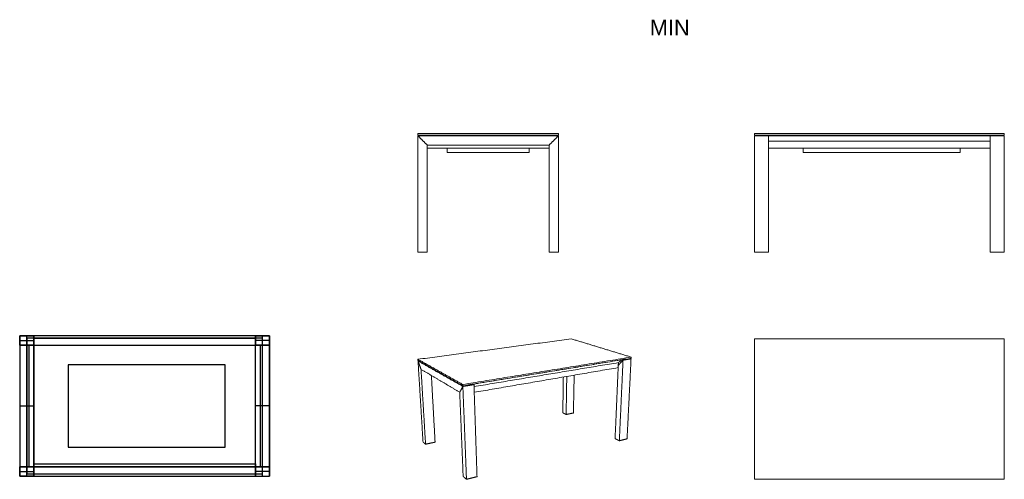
# Model space of a CAD drawing. Header units: millimetres. Extents: x 35223 to 41530, y 0 to 2945.
import ezdxf

# ---------------------------------------------------------------- set-up
doc = ezdxf.new("R2010")
doc.units = ezdxf.units.MM
doc.header["$MEASUREMENT"] = 0
doc.layers.add('2DVýkres$viditelné$čáry', color=18, linetype='Continuous', true_color=0x000000)
doc.layers.add('Výchozí', color=18, linetype='Continuous', true_color=0x000000)

msp = doc.modelspace()

# ---------------------------------------------------------------- linework, layer by layer
at = {"layer": '2DVýkres$viditelné$čáry', "lineweight": 13}
for points in [[(37774, 2216.2), (38224, 2216.2), (38674, 2216.2)], [(37774, 2206.2), (37774, 2211.2), (37774, 2216.2)], [(38674, 2206.2), (38674, 2211.2), (38674, 2216.2)], [(39930.2, 2206.2), (39930.2, 2211.2), (39930.2, 2216.2)], [(39930.2, 2216.2), (40730.2, 2216.2), (41530.2, 2216.2)], [(41530.2, 2206.2), (41530.2, 2211.2), (41530.2, 2216.2)], [(37774, 2206.2), (38224, 2206.2), (38674, 2206.2)], [(38674, 2201.2), (38224, 2201.2), (37774, 2201.2)], [(37774, 2201.2), (37774, 1828.7), (37774, 1456.2)], [(37774, 2201.2), (37804, 2171.2), (37834, 2141.2)], [(37789, 2201.2), (37789, 2203.7), (37789, 2206.2)], [(38674, 2201.2), (38644, 2171.2), (38614, 2141.2)], [(38659, 2201.2), (38659, 2203.7), (38659, 2206.2)], [(38674, 2201.2), (38674, 1828.7), (38674, 1456.2)], [(39930.2, 2206.2), (40730.2, 2206.2), (41530.2, 2206.2)], [(39930.2, 2201.2), (39930.2, 1828.7), (39930.2, 1456.2)], [(40020.2, 2201.2), (39975.2, 2201.2), (39930.2, 2201.2)], [(39975.2, 2201.2), (39975.2, 2203.7), (39975.2, 2206.2)], [(40020.2, 2206.2), (40020.2, 2203.7), (40020.2, 2201.2)], [(40020.2, 2201.2), (40730.2, 2201.2), (41440.2, 2201.2)], [(40020.2, 2201.2), (40020.2, 1828.7), (40020.2, 1456.2)], [(40020.2, 2166.2), (40730.2, 2166.2), (41440.2, 2166.2)], [(41440.2, 2206.2), (41440.2, 2203.7), (41440.2, 2201.2)], [(41440.2, 2201.2), (41485.2, 2201.2), (41530.2, 2201.2)], [(41440.2, 2201.2), (41440.2, 1828.7), (41440.2, 1456.2)], [(41485.2, 2201.2), (41485.2, 2203.7), (41485.2, 2206.2)], [(41530.2, 2201.2), (41530.2, 1828.7), (41530.2, 1456.2)], [(38614, 2141.2), (38224, 2141.2), (37834, 2141.2)], [(37834, 2141.2), (37834, 1798.7), (37834, 1456.2)], [(38614, 2121.2), (38224, 2121.2), (37834, 2121.2)], [(37961, 2095.2), (37961, 2108.2), (37961, 2121.2)], [(37961, 2095.2), (38224, 2095.2), (38487, 2095.2)], [(38487, 2095.2), (38487, 2108.2), (38487, 2121.2)], [(38614, 2141.2), (38614, 1798.7), (38614, 1456.2)], [(41440.2, 2121.2), (40730.2, 2121.2), (40020.2, 2121.2)], [(40241.2, 2095.2), (40241.2, 2108.2), (40241.2, 2121.2)], [(40241.2, 2095.2), (40744.2, 2095.2), (41247.2, 2095.2)], [(41247.2, 2095.2), (41247.2, 2108.2), (41247.2, 2121.2)], [(37774, 1456.2), (37804, 1456.2), (37834, 1456.2)], [(38614, 1456.2), (38644, 1456.2), (38674, 1456.2)], [(40020.2, 1456.2), (39975.2, 1456.2), (39930.2, 1456.2)], [(41440.2, 1456.2), (41485.2, 1456.2), (41530.2, 1456.2)], [(38757, 900), (38265.5, 834.5), (37774, 769)], [(39139.9, 782.9), (38948.4, 841.5), (38757, 900)], [(39930.2, 900), (39930.2, 450), (39930.2, 0)], [(41530.2, 900), (40730.2, 900), (39930.2, 900)], [(41530.2, 0), (41530.2, 450), (41530.2, 900)], [(37774, 769), (37917.7, 688.4), (38061.4, 607.7)], [(37774.5, 761.8), (37774.2, 765.4), (37774, 769)], [(37774.5, 761.8), (37918.1, 680.5), (38061.8, 599.3)], [(37779.7, 758.8), (37777.2, 758.5), (37774.7, 758.1)], [(37774.7, 758.1), (37918.3, 676.6), (38061.9, 595.1)], [(37774.7, 758.1), (37784.3, 731.5), (37793.9, 704.8)], [(37774.7, 758.1), (37790.7, 498.5), (37806.7, 238.9)], [(38061.4, 607.7), (38600.7, 695.3), (39139.9, 782.9)], [(38061.8, 599.3), (38600.7, 687.5), (39139.5, 775.8)], [(38127.4, 609.9), (38604, 688), (39080.6, 766)], [(39057.4, 729.9), (39072.6, 746.8), (39087.9, 763.7)], [(39080.6, 766), (39069.4, 756.9), (39058.1, 747.7)], [(39087.9, 763.7), (39076.1, 505.4), (39064.3, 247.2)], [(39080.6, 766), (39093.6, 768.1), (39106.5, 770.2)], [(39080.6, 766.1), (39080.6, 766.1), (39080.6, 766)], [(39087.9, 763.7), (39084.2, 764.8), (39080.6, 766)], [(39087.9, 763.7), (39113.6, 767.9), (39139.3, 772.2)], [(39106.5, 770.2), (39106.5, 770.3), (39106.5, 770.3)], [(39139.3, 772.2), (39126.6, 515.9), (39113.8, 259.7)], [(39131.8, 774.5), (39135.6, 773.3), (39139.3, 772.2)], [(39139.5, 775.8), (39139.7, 779.3), (39139.9, 782.9)], [(37793.9, 704.8), (37917.8, 631.4), (38041.8, 558)], [(37793.9, 704.8), (37808.4, 465), (37822.9, 225.1)], [(38133.6, 594), (38595.8, 670.9), (39058.1, 747.7)], [(39056.7, 715.7), (38595.8, 636.5), (38134.8, 557.4)], [(39056.7, 715.7), (39046.9, 488.1), (39037, 260.6)], [(39057.4, 729.9), (39057, 722.8), (39056.7, 715.7)], [(39058.1, 747.7), (39057.7, 738.8), (39057.4, 729.9)], [(37860.3, 665.5), (37872.1, 451.7), (37883.9, 238)], [(38705.5, 655.3), (38703.8, 540.6), (38702.1, 425.8)], [(38727.5, 659.1), (38725.5, 537.2), (38723.5, 415.3)], [(38774.9, 667.3), (38772.4, 546.2), (38770, 425.1)], [(38061.9, 595.1), (38051.9, 576.5), (38041.8, 558)], [(38061.8, 599.3), (38061.6, 603.5), (38061.4, 607.7)], [(38133.2, 606.8), (38097.5, 601), (38061.9, 595.1)], [(38061.9, 595.1), (38073.5, 297.6), (38085, 0)], [(38091.9, 604.2), (38092, 604.2), (38092.1, 604.1)], [(38092.1, 604.1), (38109.8, 607), (38127.4, 609.9)], [(38092.1, 604.1), (38092.1, 604.2), (38092.1, 604.3)], [(38127.4, 610.1), (38127.4, 610), (38127.4, 609.9)], [(38133.2, 606.8), (38130.3, 608.4), (38127.4, 609.9)], [(38133.2, 606.8), (38142.8, 311.9), (38152.5, 17)], [(38041.8, 558), (38052.7, 288.1), (38063.7, 18.3)], [(38702.1, 425.8), (38712.8, 420.5), (38723.5, 415.3)], [(38723.5, 415.3), (38746.8, 420.2), (38770, 425.1)], [(39037, 260.6), (39050.7, 253.9), (39064.3, 247.2)], [(39064.3, 247.2), (39089, 253.4), (39113.8, 259.7)], [(37822.9, 225.1), (37814.8, 232), (37806.7, 238.9)], [(37883.9, 238), (37853.4, 231.5), (37822.9, 225.1)], [(38085, 0), (38074.4, 9.2), (38063.7, 18.3)], [(38152.5, 17), (38118.8, 8.5), (38085, 0)], [(39930.2, 0), (40730.2, 0), (41530.2, 0)]]:
    msp.add_open_spline(points, degree=2, dxfattribs=at)
at = {"layer": 'Výchozí'}
for p, q in [((35223, 890), (35313, 890)), ((35268, 20, 745), (35268, 920, 745)), ((35268, 860), (35268, 920)), ((36823, 890), (36733, 890)), ((36778, 860), (36778, 920)), ((36778, 20, 745), (36778, 920, 745)), ((35268, 80, 685), (35268, 860, 685)), ((36778, 80, 685), (36778, 860, 685)), ((35223, 470, 745), (35313, 470, 745)), ((35223, 470, 685), (35313, 470, 685)), ((36823, 470, 745), (36733, 470, 745)), ((36823, 470, 685), (36733, 470, 685)), ((35268, 20), (35268, 80)), ((36778, 20), (36778, 80)), ((35223, 50), (35313, 50)), ((36823, 50), (36733, 50))]:
    msp.add_line(p, q, dxfattribs=at)
at = {"layer": 'Výchozí', "extrusion": (1, 0, 0)}
msp.add_lwpolyline([(80, 710), (35, 745)], dxfattribs=at)
at = {"layer": 'Výchozí'}
for points, degree in [([(35313, 920, 745), (35268, 920, 745), (35223, 920, 745)], 2), ([(35223, 920, 745), (35223, 470, 745), (35223, 20, 745)], 2), ([(35223, 920, 745), (35223, 900, 725), (35223, 880, 705), (35223, 860, 685)], 3), ([(35223, 920, 745), (35223, 920, 372.5), (35223, 920)], 2), ([(35223, 860), (35223, 890), (35223, 920)], 2), ([(35313, 920, 745), (35268, 920, 745), (35223, 920, 745)], 2), ([(35223, 920), (35268, 920), (35313, 920)], 2), ([(35223, 920, 745), (35223, 900, 725), (35223, 880, 705), (35223, 860, 685)], 3), ([(35223, 920, 372.5), (35268, 920, 372.5), (35313, 920, 372.5)], 2), ([(35223, 860, 372.5), (35223, 890, 372.5), (35223, 920, 372.5)], 2), ([(36823, 920, 750), (36023, 920, 750), (35223, 920, 750)], 2), ([(35223, 920, 750), (35223, 920, 755), (35223, 920, 760)], 2), ([(36823, 920, 760), (36023, 920, 760), (35223, 920, 760)], 2), ([(35223, 920, 750), (35223, 470, 750), (35223, 20, 750)], 2), ([(35223, 920, 760), (35223, 470, 760), (35223, 20, 760)], 2), ([(35223, 890, 715), (35223, 470, 715), (35223, 50, 715)], 2), ([(35223, 890, 715), (35223, 890, 357.5), (35223, 890)], 2), ([(35268, 920, 745), (35268, 920, 372.5), (35268, 920)], 2), ([(36778, 905, 745), (36023, 905, 745), (35268, 905, 745)], 2), ([(35268, 905, 745), (35268, 905, 747.5), (35268, 905, 750)], 2), ([(36778, 905, 750), (36023, 905, 750), (35268, 905, 750)], 2), ([(35268, 905, 745), (35268, 470, 745), (35268, 35, 745)], 2), ([(35268, 905, 750), (35268, 470, 750), (35268, 35, 750)], 2), ([(35313, 20, 745), (35313, 470, 745), (35313, 920, 745)], 2), ([(35313, 860, 685), (35313, 880, 705), (35313, 900, 725), (35313, 920, 745)], 3), ([(35313, 920, 745), (35313, 920, 372.5), (35313, 920)], 2), ([(35313, 920), (35313, 890), (35313, 860)], 2), ([(35313, 860, 685), (35313, 880, 705), (35313, 900, 725), (35313, 920, 745)], 3), ([(35313, 920, 372.5), (35313, 890, 372.5), (35313, 860, 372.5)], 2), ([(35313, 860, 710), (35313, 882.5, 727.5), (35313, 905, 745)], 2), ([(35313, 905, 745), (36023, 905, 745), (36733, 905, 745)], 2), ([(35313, 905, 745), (35313, 905, 747.5), (35313, 905, 750)], 2), ([(35313, 905, 750), (36023, 905, 750), (36733, 905, 750)], 2), ([(35313, 905, 750), (35313, 882.6, 750), (35313, 860.3, 750)], 2), ([(35313, 50, 715), (35313, 470, 715), (35313, 890, 715)], 2), ([(35313, 890, 715), (35313, 890, 357.5), (35313, 890)], 2), ([(36733, 920, 745), (36778, 920, 745), (36823, 920, 745)], 2), ([(36733, 920, 745), (36733, 920, 372.5), (36733, 920)], 2), ([(36823, 920), (36778, 920), (36733, 920)], 2), ([(36733, 920), (36733, 890), (36733, 860)], 2), ([(36733, 860, 685), (36733, 880, 705), (36733, 900, 725), (36733, 920, 745)], 3), ([(36823, 920, 372.5), (36778, 920, 372.5), (36733, 920, 372.5)], 2), ([(36733, 920, 372.5), (36733, 890, 372.5), (36733, 860, 372.5)], 2), ([(36733, 20, 745), (36733, 470, 745), (36733, 920, 745)], 2), ([(36733, 920, 745), (36778, 920, 745), (36823, 920, 745)], 2), ([(36733, 860, 685), (36733, 880, 705), (36733, 900, 725), (36733, 920, 745)], 3), ([(36733, 860, 710), (36733, 882.5, 727.5), (36733, 905, 745)], 2), ([(36733, 905, 745), (36733, 905, 747.5), (36733, 905, 750)], 2), ([(36733, 905, 750), (36733, 882.6, 750), (36733, 860.3, 750)], 2), ([(36733, 890, 715), (36733, 890, 357.5), (36733, 890)], 2), ([(36733, 50, 715), (36733, 470, 715), (36733, 890, 715)], 2), ([(36778, 920, 745), (36778, 920, 372.5), (36778, 920)], 2), ([(36778, 35, 745), (36778, 470, 745), (36778, 905, 745)], 2), ([(36778, 905, 745), (36778, 905, 747.5), (36778, 905, 750)], 2), ([(36778, 35, 750), (36778, 470, 750), (36778, 905, 750)], 2), ([(36823, 920, 745), (36823, 920, 372.5), (36823, 920)], 2), ([(36823, 860), (36823, 890), (36823, 920)], 2), ([(36823, 920, 745), (36823, 900, 725), (36823, 880, 705), (36823, 860, 685)], 3), ([(36823, 860, 372.5), (36823, 890, 372.5), (36823, 920, 372.5)], 2), ([(36823, 920, 745), (36823, 470, 745), (36823, 20, 745)], 2), ([(36823, 920, 745), (36823, 900, 725), (36823, 880, 705), (36823, 860, 685)], 3), ([(36823, 20, 750), (36823, 470, 750), (36823, 920, 750)], 2), ([(36823, 920, 750), (36823, 920, 755), (36823, 920, 760)], 2), ([(36823, 20, 760), (36823, 470, 760), (36823, 920, 760)], 2), ([(36823, 890, 715), (36823, 890, 357.5), (36823, 890)], 2), ([(36823, 890, 715), (36823, 470, 715), (36823, 50, 715)], 2), ([(35313, 860, 685), (35268, 860, 685), (35223, 860, 685)], 2), ([(35223, 860, 685), (35223, 470, 685), (35223, 80, 685)], 2), ([(35313, 860), (35268, 860), (35223, 860)], 2), ([(35223, 860, 685), (35268, 860, 685), (35313, 860, 685)], 2), ([(35223, 860, 685), (35223, 860, 342.5), (35223, 860)], 2), ([(35313, 860, 372.5), (35268, 860, 372.5), (35223, 860, 372.5)], 2), ([(35268, 860, 685), (35268, 860, 342.5), (35268, 860)], 2), ([(35283, 80, 685), (35283, 470, 685), (35283, 860, 685)], 2), ([(35283, 860, 685), (35283, 860, 675), (35283, 860, 665)], 2), ([(35283, 80, 665), (35283, 470, 665), (35283, 860, 665)], 2), ([(35283, 860, 685), (35298, 860, 685), (35313, 860, 685)], 2), ([(35283, 860, 665), (35298, 860, 665), (35313, 860, 665)], 2), ([(35313, 860.3, 750), (36023, 860.3, 750), (36733, 860.3, 750)], 2), ([(35313, 860.3, 750), (35313, 860.1, 730), (35313, 860, 710)], 2), ([(35313, 860, 710), (36023, 860, 710), (36733, 860, 710)], 2), ([(35313, 860, 685), (35313, 860, 675), (35313, 860, 665)], 2), ([(35313, 860, 685), (35313, 470, 685), (35313, 80, 685)], 2), ([(35313, 860, 665), (35313, 470, 665), (35313, 80, 665)], 2), ([(35313, 80, 685), (35313, 470, 685), (35313, 860, 685)], 2), ([(35313, 860, 685), (35313, 860, 342.5), (35313, 860)], 2), ([(36733, 860.3, 750), (36733, 860.1, 730), (36733, 860, 710)], 2), ([(36733, 860), (36778, 860), (36823, 860)], 2), ([(36823, 860, 685), (36778, 860, 685), (36733, 860, 685)], 2), ([(36733, 860, 685), (36733, 860, 342.5), (36733, 860)], 2), ([(36733, 860, 372.5), (36778, 860, 372.5), (36823, 860, 372.5)], 2), ([(36733, 860, 685), (36778, 860, 685), (36823, 860, 685)], 2), ([(36733, 80, 685), (36733, 470, 685), (36733, 860, 685)], 2), ([(36733, 80, 685), (36733, 470, 685), (36733, 860, 685)], 2), ([(36733, 860, 685), (36733, 860, 675), (36733, 860, 665)], 2), ([(36733, 80, 665), (36733, 470, 665), (36733, 860, 665)], 2), ([(36733, 860, 685), (36748, 860, 685), (36763, 860, 685)], 2), ([(36733, 860, 665), (36748, 860, 665), (36763, 860, 665)], 2), ([(36763, 860, 685), (36763, 860, 675), (36763, 860, 665)], 2), ([(36763, 860, 685), (36763, 470, 685), (36763, 80, 685)], 2), ([(36763, 860, 665), (36763, 470, 665), (36763, 80, 665)], 2), ([(36778, 860, 685), (36778, 860, 342.5), (36778, 860)], 2), ([(36823, 860, 685), (36823, 860, 342.5), (36823, 860)], 2), ([(36823, 860, 685), (36823, 470, 685), (36823, 80, 685)], 2), ([(36540, 733, 639), (36037, 733, 639), (35534, 733, 639)], 2), ([(35534, 733, 639), (35534, 733, 692), (35534, 733, 745)], 2), ([(36540, 733, 745), (36037, 733, 745), (35534, 733, 745)], 2), ([(35534, 733, 639), (35534, 470, 639), (35534, 207, 639)], 2), ([(35534, 733, 745), (35534, 470, 745), (35534, 207, 745)], 2), ([(36540, 207, 639), (36540, 470, 639), (36540, 733, 639)], 2), ([(36540, 733, 639), (36540, 733, 692), (36540, 733, 745)], 2), ([(36540, 207, 745), (36540, 470, 745), (36540, 733, 745)], 2), ([(35223, 470, 685), (35223, 470, 715), (35223, 470, 745)], 2), ([(35313, 470, 685), (35313, 470, 715), (35313, 470, 745)], 2), ([(36733, 470, 685), (36733, 470, 715), (36733, 470, 745)], 2), ([(36823, 470, 685), (36823, 470, 715), (36823, 470, 745)], 2), ([(35534, 207, 639), (36037, 207, 639), (36540, 207, 639)], 2), ([(35534, 207, 745), (36037, 207, 745), (36540, 207, 745)], 2), ([(35534, 207, 639), (35534, 207, 692), (35534, 207, 745)], 2), ([(36540, 207, 639), (36540, 207, 692), (36540, 207, 745)], 2), ([(35223, 20), (35223, 50), (35223, 80)], 2), ([(35223, 80), (35268, 80), (35313, 80)], 2), ([(35223, 20, 745), (35223, 40, 725), (35223, 60, 705), (35223, 80, 685)], 3), ([(35223, 80, 685), (35268, 80, 685), (35313, 80, 685)], 2), ([(35223, 80, 685), (35223, 80, 342.5), (35223, 80)], 2), ([(35223, 20, 372.5), (35223, 50, 372.5), (35223, 80, 372.5)], 2), ([(35223, 80, 372.5), (35268, 80, 372.5), (35313, 80, 372.5)], 2), ([(35223, 20, 745), (35223, 40, 725), (35223, 60, 705), (35223, 80, 685)], 3), ([(35313, 80, 685), (35268, 80, 685), (35223, 80, 685)], 2), ([(35268, 80, 685), (35268, 80, 342.5), (35268, 80)], 2), ([(35283, 80, 685), (35283, 80, 675), (35283, 80, 665)], 2), ([(35313, 80, 685), (35298, 80, 685), (35283, 80, 685)], 2), ([(35313, 80, 665), (35298, 80, 665), (35283, 80, 665)], 2), ([(35313, 80, 745), (35313, 90, 745), (35313, 100, 745)], 2), ([(35313, 100, 745), (35313, 100, 705), (35313, 100, 665)], 2), ([(35313, 80, 665), (35313, 90, 665), (35313, 100, 665)], 2), ([(35313, 100, 745), (36023, 100, 745), (36733, 100, 745)], 2), ([(35313, 100, 665), (36023, 100, 665), (36733, 100, 665)], 2), ([(35313, 80, 710), (35313, 79.9, 730), (35313, 79.7, 750)], 2), ([(35313, 80, 710), (36023, 80, 710), (36733, 80, 710)], 2), ([(35313, 35, 745), (35313, 57.5, 727.5), (35313, 80, 710)], 2), ([(35313, 80, 745), (35313, 80, 705), (35313, 80, 665)], 2), ([(36733, 80, 745), (36023, 80, 745), (35313, 80, 745)], 2), ([(36733, 80, 665), (36023, 80, 665), (35313, 80, 665)], 2), ([(35313, 80, 685), (35313, 80, 675), (35313, 80, 665)], 2), ([(35313, 80), (35313, 50), (35313, 20)], 2), ([(35313, 80, 685), (35313, 60, 705), (35313, 40, 725), (35313, 20, 745)], 3), ([(35313, 80, 685), (35313, 80, 342.5), (35313, 80)], 2), ([(35313, 80, 372.5), (35313, 50, 372.5), (35313, 20, 372.5)], 2), ([(35313, 80, 685), (35313, 60, 705), (35313, 40, 725), (35313, 20, 745)], 3), ([(35313, 79.7, 750), (36023, 79.7, 750), (36733, 79.7, 750)], 2), ([(35313, 79.7, 750), (35313, 57.4, 750), (35313, 35, 750)], 2), ([(36733, 100, 745), (36733, 100, 705), (36733, 100, 665)], 2), ([(36733, 100, 745), (36733, 90, 745), (36733, 80, 745)], 2), ([(36733, 100, 665), (36733, 90, 665), (36733, 80, 665)], 2), ([(36733, 80, 710), (36733, 79.9, 730), (36733, 79.7, 750)], 2), ([(36733, 35, 745), (36733, 57.5, 727.5), (36733, 80, 710)], 2), ([(36733, 80, 745), (36733, 80, 705), (36733, 80, 665)], 2), ([(36733, 80, 685), (36733, 60, 705), (36733, 40, 725), (36733, 20, 745)], 3), ([(36733, 80, 685), (36778, 80, 685), (36823, 80, 685)], 2), ([(36823, 80), (36778, 80), (36733, 80)], 2), ([(36733, 80), (36733, 50), (36733, 20)], 2), ([(36823, 80, 685), (36778, 80, 685), (36733, 80, 685)], 2), ([(36733, 80, 685), (36733, 60, 705), (36733, 40, 725), (36733, 20, 745)], 3), ([(36733, 80, 685), (36733, 80, 342.5), (36733, 80)], 2), ([(36823, 80, 372.5), (36778, 80, 372.5), (36733, 80, 372.5)], 2), ([(36733, 80, 372.5), (36733, 50, 372.5), (36733, 20, 372.5)], 2), ([(36763, 80, 685), (36748, 80, 685), (36733, 80, 685)], 2), ([(36733, 80, 685), (36733, 80, 675), (36733, 80, 665)], 2), ([(36763, 80, 665), (36748, 80, 665), (36733, 80, 665)], 2), ([(36733, 79.7, 750), (36733, 57.4, 750), (36733, 35, 750)], 2), ([(36763, 80, 685), (36763, 80, 675), (36763, 80, 665)], 2), ([(36778, 80, 685), (36778, 80, 342.5), (36778, 80)], 2), ([(36823, 20, 745), (36823, 40, 725), (36823, 60, 705), (36823, 80, 685)], 3), ([(36823, 20), (36823, 50), (36823, 80)], 2), ([(36823, 20, 745), (36823, 40, 725), (36823, 60, 705), (36823, 80, 685)], 3), ([(36823, 80, 685), (36823, 80, 342.5), (36823, 80)], 2), ([(36823, 20, 372.5), (36823, 50, 372.5), (36823, 80, 372.5)], 2), ([(35223, 50, 715), (35223, 50, 357.5), (35223, 50)], 2), ([(35223, 20, 745), (35223, 20, 372.5), (35223, 20)], 2), ([(35313, 20, 745), (35268, 20, 745), (35223, 20, 745)], 2), ([(35313, 20), (35268, 20), (35223, 20)], 2), ([(35313, 20, 372.5), (35268, 20, 372.5), (35223, 20, 372.5)], 2), ([(35313, 20, 745), (35268, 20, 745), (35223, 20, 745)], 2), ([(35223, 20, 750), (36023, 20, 750), (36823, 20, 750)], 2), ([(35223, 20, 760), (36023, 20, 760), (36823, 20, 760)], 2), ([(35223, 20, 750), (35223, 20, 755), (35223, 20, 760)], 2), ([(35268, 35, 745), (36023, 35, 745), (36778, 35, 745)], 2), ([(35268, 35, 750), (36023, 35, 750), (36778, 35, 750)], 2), ([(35268, 35, 745), (35268, 35, 747.5), (35268, 35, 750)], 2), ([(35268, 20, 745), (35268, 20, 372.5), (35268, 20)], 2), ([(35313, 50, 715), (35313, 50, 357.5), (35313, 50)], 2), ([(35313, 35, 750), (36023, 35, 750), (36733, 35, 750)], 2), ([(35313, 35, 750), (35313, 35, 747.5), (35313, 35, 745)], 2), ([(35313, 35, 745), (36023, 35, 745), (36733, 35, 745)], 2), ([(35313, 20, 745), (35313, 20, 372.5), (35313, 20)], 2), ([(36733, 50, 715), (36733, 50, 357.5), (36733, 50)], 2), ([(36733, 35, 750), (36733, 35, 747.5), (36733, 35, 745)], 2), ([(36733, 20, 745), (36778, 20, 745), (36823, 20, 745)], 2), ([(36733, 20, 745), (36733, 20, 372.5), (36733, 20)], 2), ([(36733, 20, 745), (36778, 20, 745), (36823, 20, 745)], 2), ([(36733, 20), (36778, 20), (36823, 20)], 2), ([(36733, 20, 372.5), (36778, 20, 372.5), (36823, 20, 372.5)], 2), ([(36778, 35, 745), (36778, 35, 747.5), (36778, 35, 750)], 2), ([(36778, 20, 745), (36778, 20, 372.5), (36778, 20)], 2), ([(36823, 50, 715), (36823, 50, 357.5), (36823, 50)], 2), ([(36823, 20, 745), (36823, 20, 372.5), (36823, 20)], 2), ([(36823, 20, 750), (36823, 20, 755), (36823, 20, 760)], 2)]:
    msp.add_open_spline(points, degree=degree, dxfattribs=at)

# ---------------------------------------------------------------- texts
at = {"layer": 'Výchozí', "lineweight": 13, "insert": (39259, 2845.2), "char_height": 100, "width": 333.735, "attachment_point": 7, "line_spacing_factor": 0.963855}
msp.add_mtext('\\fArial;MIN', dxfattribs=at)

doc.saveas('drawing.dxf')
